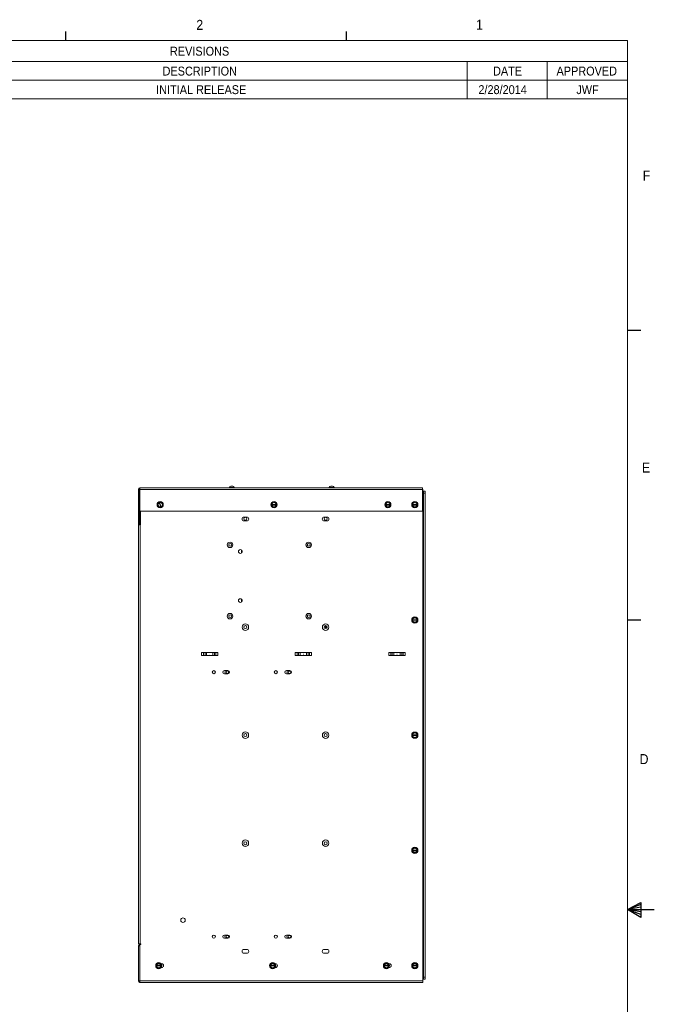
# Model space of a CAD drawing. Header units: inches. Extents: x 1 to 109, y 1 to 85.
# Tile 65 of 65: x 79 to 109, y 38 to 84. Entities that reach past the tile are written whole.
import ezdxf

# ---------------------------------------------------------------- set-up
doc = ezdxf.new("R2010")
doc.units = ezdxf.units.IN
doc.header["$MEASUREMENT"] = 0
doc.layers.add('FORMAT', color=7, linetype='Continuous')
doc.styles.add('SLDTEXTSTYLE0', font='GOTHIC.TTF', dxfattribs={"width": 0.913})

# ---------------------------------------------------------------- blocks, each defined once
blk = doc.blocks.new('SW_TABLEANNOTATION_0')
at = {"color": 0, "linetype": 'Continuous', "lineweight": 0, "ltscale": 5}
for p, q in [((0, 0), (0, -2.725)), ((40, 0), (0, 0)), ((40, -2.725), (40, 0)), ((0, -0.987), (40, -0.987)), ((3.75, -0.987), (3.75, -1.856)), ((7.5, -0.987), (7.5, -1.856)), ((32.5, -0.987), (32.5, -1.856)), ((36.25, -0.987), (36.25, -1.856)), ((0, -1.856), (40, -1.856)), ((3.75, -1.856), (3.75, -2.725)), ((7.5, -1.856), (7.5, -2.725)), ((32.5, -1.856), (32.5, -2.725)), ((36.25, -1.856), (36.25, -2.725)), ((0, -2.725), (40, -2.725))]:
    blk.add_line(p, q, dxfattribs=at)
at = {"color": 0, "linetype": 'Continuous', "lineweight": 0, "ltscale": 5, "attachment_point": 1, "style": 'SLDTEXTSTYLE0'}
for s, insert, char_height in [('REVISIONS', (18.617, -0.292), 0.4167), ('DCN', (1.258, -1.22), 0.4167), ('REV', (5.125, -1.22), 0.4167), ('DESCRIPTION', (18.273, -1.22), 0.41667), ('DATE', (33.714, -1.22), 0.4167), ('APPROVED', (36.681, -1.22), 0.4167), ('106469', (0.942, -2.089), 0.4167), ('A', (5.419, -2.089), 0.417), ('INITIAL RELEASE', (17.973, -2.089), 0.41667), ('2/28/2014', (33.031, -2.089), 0.4167), ('JWF', (37.608, -2.089), 0.4167)]:
    blk.add_mtext(s, dxfattribs=dict(at, insert=insert, char_height=char_height))

msp = doc.modelspace()

# ---------------------------------------------------------------- linework, layer by layer
at = {"color": 7, "linetype": 'Continuous', "lineweight": 15, "ltscale": 5}
for p, q in [((84.8073, 62.3208), (84.7575, 62.3208)), ((84.7575, 62.3208), (84.7575, 60.6783)), ((84.8073, 62.3208), (84.8073, 60.6783)), ((84.8315, 62.3948), (98.0366, 62.3948)), ((84.8315, 62.3907), (84.8315, 62.3948)), ((84.8315, 62.3208), (84.8315, 62.3907)), ((84.8315, 61.3033), (84.8315, 62.3208)), ((98.0366, 62.3208), (84.8315, 62.3208)), ((88.9343, 62.3956), (88.9343, 62.3948)), ((89.314, 62.3956), (88.9343, 62.3956)), ((89.2393, 62.4094), (89.009, 62.4094)), ((89.0818, 62.4698), (89.1665, 62.4698)), ((89.314, 62.3956), (89.314, 62.3948)), ((93.601, 62.3956), (93.601, 62.3948)), ((93.9806, 62.3956), (93.601, 62.3956)), ((93.9059, 62.4094), (93.6757, 62.4094)), ((93.7484, 62.4698), (93.8332, 62.4698)), ((93.9806, 62.3956), (93.9806, 62.3948)), ((98.0366, 62.3948), (98.0366, 62.3208)), ((98.0366, 62.3331), (98.0491, 62.3331)), ((98.0366, 62.3208), (98.0366, 61.3033)), ((98.0491, 62.3331), (98.0491, 39.3498)), ((98.0656, 62.2352), (98.0491, 62.2352)), ((98.0656, 62.2352), (98.0656, 39.4311)), ((98.0822, 62.2352), (98.0656, 62.2352)), ((98.0822, 62.2352), (98.157, 62.2352)), ((98.0822, 62.1519), (98.0822, 62.2352)), ((98.157, 62.1519), (98.0822, 62.1519)), ((98.0822, 39.5144), (98.0822, 62.1519)), ((98.157, 62.2352), (98.157, 62.1519)), ((98.157, 39.5144), (98.157, 62.1519)), ((85.7489, 61.7052), (85.7248, 61.6953)), ((85.7251, 61.6945), (85.7248, 61.6953)), ((85.7251, 61.6945), (85.8041, 61.5035)), ((85.7489, 61.7052), (85.7749, 61.716)), ((85.7489, 61.7052), (85.7492, 61.7045)), ((85.8281, 61.5134), (85.7492, 61.7045)), ((85.8075, 61.7116), (85.8401, 61.6865)), ((85.8401, 61.6865), (85.8728, 61.6615)), ((91.0081, 61.6736), (91.0437, 61.6942)), ((91.0437, 61.6942), (91.0794, 61.7148)), ((91.1123, 61.7148), (91.1479, 61.6942)), ((91.1479, 61.6942), (91.1835, 61.6736)), ((96.3273, 61.6736), (96.3629, 61.6942)), ((96.3629, 61.6942), (96.3985, 61.7148)), ((96.4314, 61.7148), (96.4671, 61.6942)), ((96.4671, 61.6942), (96.5027, 61.6736)), ((97.5864, 61.6736), (97.6221, 61.6942)), ((97.6221, 61.6942), (97.6577, 61.7148)), ((97.6906, 61.7148), (97.7262, 61.6942)), ((97.7262, 61.6942), (97.7619, 61.6736)), ((98.0366, 61.3033), (84.8315, 61.3033)), ((84.8616, 60.6665), (84.8616, 61.3033)), ((85.668, 61.5769), (85.6734, 61.6177)), ((85.6734, 61.6177), (85.6788, 61.6584)), ((85.7132, 61.5214), (85.6805, 61.5465)), ((85.7458, 61.4963), (85.7132, 61.5214)), ((85.8044, 61.5027), (85.8041, 61.5035)), ((85.8044, 61.5027), (85.8285, 61.5127)), ((85.8281, 61.5134), (85.8285, 61.5127)), ((85.8544, 61.5234), (85.8285, 61.5127)), ((85.8799, 61.5903), (85.8745, 61.5495)), ((85.8853, 61.6311), (85.8799, 61.5903)), ((90.9916, 61.617), (90.9925, 61.617)), ((90.9916, 61.617), (90.9916, 61.5909)), ((90.9916, 61.5628), (90.9916, 61.5909)), ((90.9925, 61.5909), (90.9916, 61.5909)), ((91.1992, 61.617), (90.9925, 61.617)), ((90.9925, 61.5909), (91.1992, 61.5909)), ((91.0437, 61.5138), (91.0081, 61.5343)), ((91.0794, 61.4932), (91.0437, 61.5138)), ((91.1479, 61.5138), (91.1123, 61.4932)), ((91.1835, 61.5343), (91.1479, 61.5138)), ((91.1992, 61.617), (91.2, 61.617)), ((91.2, 61.5909), (91.1992, 61.5909)), ((91.2, 61.5909), (91.2, 61.617)), ((91.2, 61.5909), (91.2, 61.5628)), ((96.3108, 61.617), (96.3116, 61.617)), ((96.3108, 61.617), (96.3108, 61.5909)), ((96.3108, 61.5628), (96.3108, 61.5909)), ((96.3116, 61.5909), (96.3108, 61.5909)), ((96.5183, 61.617), (96.3116, 61.617)), ((96.3116, 61.5909), (96.5183, 61.5909)), ((96.3629, 61.5138), (96.3273, 61.5343)), ((96.3985, 61.4932), (96.3629, 61.5138)), ((96.4671, 61.5138), (96.4314, 61.4932)), ((96.5027, 61.5343), (96.4671, 61.5138)), ((96.5183, 61.617), (96.5191, 61.617)), ((96.5191, 61.5909), (96.5183, 61.5909)), ((96.5191, 61.5909), (96.5191, 61.617)), ((96.5191, 61.5909), (96.5191, 61.5628)), ((97.57, 61.617), (97.5708, 61.617)), ((97.57, 61.617), (97.57, 61.5909)), ((97.57, 61.5628), (97.57, 61.5909)), ((97.5708, 61.5909), (97.57, 61.5909)), ((97.7775, 61.617), (97.5708, 61.617)), ((97.5708, 61.5909), (97.7775, 61.5909)), ((97.6221, 61.5138), (97.5864, 61.5343)), ((97.6577, 61.4932), (97.6221, 61.5138)), ((97.7262, 61.5138), (97.6906, 61.4932)), ((97.7619, 61.5343), (97.7262, 61.5138)), ((97.7775, 61.617), (97.7783, 61.617)), ((97.7783, 61.5909), (97.7775, 61.5909)), ((97.7783, 61.5909), (97.7783, 61.617)), ((97.7783, 61.5909), (97.7783, 61.5628)), ((89.8231, 61.0281), (89.6923, 61.0281)), ((89.6923, 60.8465), (89.8231, 60.8465)), ((89.7563, 61.0197), (89.7445, 61.0187)), ((89.7591, 61.0196), (89.7563, 61.0197)), ((93.5731, 61.0281), (93.4423, 61.0281)), ((93.4423, 60.8465), (93.5731, 60.8465)), ((93.5063, 61.0197), (93.4945, 61.0187)), ((93.5091, 61.0196), (93.5063, 61.0197)), ((84.7575, 60.6783), (84.8073, 60.6783)), ((84.7577, 41.0784), (84.7577, 60.6665)), ((84.7577, 60.6665), (84.8366, 60.6665)), ((84.8315, 60.7281), (84.8315, 60.6783)), ((84.8315, 60.7281), (84.8616, 60.7281)), ((84.8315, 60.6783), (84.8616, 60.6783)), ((84.8366, 60.6665), (84.8366, 41.0784)), ((84.8616, 60.6665), (84.8366, 60.6665)), ((89.5806, 59.4851), (89.5806, 59.3478)), ((89.5984, 59.4655), (89.5984, 59.3674)), ((89.5806, 57.1934), (89.5806, 57.0562)), ((89.5984, 57.1739), (89.5984, 57.0757)), ((97.57, 56.2316), (97.5708, 56.2316)), ((97.57, 56.2316), (97.57, 56.2055)), ((97.57, 56.1774), (97.57, 56.2055)), ((97.5708, 56.2055), (97.57, 56.2055)), ((97.7775, 56.2316), (97.5708, 56.2316)), ((97.5708, 56.2055), (97.7775, 56.2055)), ((97.5864, 56.2882), (97.6221, 56.3088)), ((97.6221, 56.1283), (97.5864, 56.1489)), ((97.6221, 56.3088), (97.6577, 56.3293)), ((97.6906, 56.3293), (97.7262, 56.3088)), ((97.7262, 56.3088), (97.7619, 56.2882)), ((97.7619, 56.1489), (97.7262, 56.1283)), ((97.7775, 56.2316), (97.7783, 56.2316)), ((97.7783, 56.2055), (97.7775, 56.2055)), ((97.7783, 56.2055), (97.7783, 56.2316)), ((97.7783, 56.2055), (97.7783, 56.1774)), ((93.4994, 55.8156), (93.4994, 55.9557)), ((93.5475, 55.9439), (93.5475, 55.8274)), ((97.6577, 56.1078), (97.6221, 56.1283)), ((97.7262, 56.1283), (97.6906, 56.1078)), ((87.706, 54.6898), (87.706, 54.5598)), ((88.4761, 54.6898), (87.706, 54.6898)), ((88.4761, 54.5598), (87.706, 54.5598)), ((87.8019, 54.5598), (87.8019, 54.6898)), ((87.8709, 54.6898), (87.8709, 54.5598)), ((87.947, 54.5598), (87.947, 54.6898)), ((88.2352, 54.6898), (88.2352, 54.5598)), ((88.3112, 54.5598), (88.3112, 54.6898)), ((88.3802, 54.6898), (88.3802, 54.5598)), ((88.4761, 54.5598), (88.4761, 54.6898)), ((92.081, 54.6898), (92.081, 54.5598)), ((92.8511, 54.6898), (92.081, 54.6898)), ((92.8511, 54.5598), (92.081, 54.5598)), ((92.1769, 54.5598), (92.1769, 54.6898)), ((92.2459, 54.6898), (92.2459, 54.5598)), ((92.322, 54.5598), (92.322, 54.6898)), ((92.6102, 54.6898), (92.6102, 54.5598)), ((92.6862, 54.5598), (92.6862, 54.6898)), ((92.7552, 54.6898), (92.7552, 54.5598)), ((92.8511, 54.5598), (92.8511, 54.6898)), ((96.456, 54.6898), (96.456, 54.5598)), ((97.2261, 54.6898), (96.456, 54.6898)), ((97.2261, 54.5598), (96.456, 54.5598)), ((96.5519, 54.5598), (96.5519, 54.6898)), ((96.6209, 54.6898), (96.6209, 54.5598)), ((96.697, 54.5598), (96.697, 54.6898)), ((96.9852, 54.6898), (96.9852, 54.5598)), ((97.0612, 54.5598), (97.0612, 54.6898)), ((97.1302, 54.6898), (97.1302, 54.5598)), ((97.2261, 54.5598), (97.2261, 54.6898)), ((88.9406, 53.8521), (88.7739, 53.8521)), ((91.8406, 53.8521), (91.6739, 53.8521)), ((88.7739, 53.7046), (88.9406, 53.7046)), ((91.6739, 53.7046), (91.8406, 53.7046)), ((97.57, 50.8462), (97.5708, 50.8462)), ((97.57, 50.8462), (97.57, 50.8201)), ((97.57, 50.792), (97.57, 50.8201)), ((97.5708, 50.8201), (97.57, 50.8201)), ((97.7775, 50.8462), (97.5708, 50.8462)), ((97.5708, 50.8201), (97.7775, 50.8201)), ((97.5864, 50.9028), (97.6221, 50.9233)), ((97.6221, 50.7429), (97.5864, 50.7635)), ((97.6221, 50.9233), (97.6577, 50.9439)), ((97.6577, 50.7223), (97.6221, 50.7429)), ((97.6906, 50.9439), (97.7262, 50.9233)), ((97.7262, 50.7429), (97.6906, 50.7223)), ((97.7262, 50.9233), (97.7619, 50.9028)), ((97.7619, 50.7635), (97.7262, 50.7429)), ((97.7775, 50.8462), (97.7783, 50.8462)), ((97.7783, 50.8201), (97.7775, 50.8201)), ((97.7783, 50.8201), (97.7783, 50.8462)), ((97.7783, 50.8201), (97.7783, 50.792)), ((97.57, 45.4607), (97.5708, 45.4607)), ((97.57, 45.4607), (97.57, 45.4347)), ((97.57, 45.4066), (97.57, 45.4347)), ((97.5708, 45.4347), (97.57, 45.4347)), ((97.7775, 45.4607), (97.5708, 45.4607)), ((97.5708, 45.4347), (97.7775, 45.4347)), ((97.5864, 45.5174), (97.6221, 45.5379)), ((97.6221, 45.3575), (97.5864, 45.3781)), ((97.6221, 45.5379), (97.6577, 45.5585)), ((97.6577, 45.3369), (97.6221, 45.3575)), ((97.6906, 45.5585), (97.7262, 45.5379)), ((97.7262, 45.3575), (97.6906, 45.3369)), ((97.7262, 45.5379), (97.7619, 45.5174)), ((97.7619, 45.3781), (97.7262, 45.3575)), ((97.7775, 45.4607), (97.7783, 45.4607)), ((97.7783, 45.4347), (97.7775, 45.4347)), ((97.7783, 45.4347), (97.7783, 45.4607)), ((97.7783, 45.4347), (97.7783, 45.4066)), ((88.9406, 41.4896), (88.7739, 41.4896)), ((91.8406, 41.4896), (91.6739, 41.4896)), ((84.8366, 41.0784), (84.7577, 41.0784)), ((84.82, 40.9831), (84.7577, 40.9831)), ((84.7577, 40.9831), (84.7577, 39.3498)), ((84.82, 39.3498), (84.82, 41.0473)), ((84.8678, 41.0473), (84.82, 41.0473)), ((84.8678, 41.0784), (84.8366, 41.0784)), ((84.8678, 41.062), (84.8366, 41.062)), ((84.8678, 41.0784), (84.8678, 41.0473)), ((88.7739, 41.3421), (88.9406, 41.3421)), ((91.6739, 41.3421), (91.8406, 41.3421)), ((89.8231, 40.8198), (89.6923, 40.8198)), ((89.6923, 40.6381), (89.8231, 40.6381)), ((93.5731, 40.8198), (93.4423, 40.8198)), ((93.4423, 40.6381), (93.5731, 40.6381)), ((85.6068, 40.0753), (85.6076, 40.0753)), ((85.6068, 40.0753), (85.6068, 40.0493)), ((85.6068, 40.0212), (85.6068, 40.0493)), ((85.6076, 40.0493), (85.6068, 40.0493)), ((85.8143, 40.0753), (85.6076, 40.0753)), ((85.6076, 40.0493), (85.8143, 40.0493)), ((85.6233, 40.1319), (85.6589, 40.1525)), ((85.6589, 40.1525), (85.6945, 40.1731)), ((85.7274, 40.1731), (85.7631, 40.1525)), ((85.7631, 40.1525), (85.7987, 40.1319)), ((85.8143, 40.0753), (85.8151, 40.0753)), ((85.8151, 40.0493), (85.8143, 40.0493)), ((85.8151, 40.0493), (85.8151, 40.0753)), ((85.8151, 40.0493), (85.8151, 40.0212)), ((85.8418, 40.1531), (85.824, 40.1531)), ((90.926, 40.0753), (90.9268, 40.0753)), ((90.926, 40.0753), (90.926, 40.0493)), ((90.926, 40.0212), (90.926, 40.0493)), ((90.9268, 40.0493), (90.926, 40.0493)), ((91.1335, 40.0753), (90.9268, 40.0753)), ((90.9268, 40.0493), (91.1335, 40.0493)), ((90.9424, 40.1319), (90.9781, 40.1525)), ((90.9781, 40.1525), (91.0137, 40.1731)), ((91.0466, 40.1731), (91.0822, 40.1525)), ((91.0822, 40.1525), (91.1179, 40.1319)), ((91.1335, 40.0753), (91.1343, 40.0753)), ((91.1343, 40.0493), (91.1335, 40.0493)), ((91.1343, 40.0493), (91.1343, 40.0753)), ((91.1343, 40.0493), (91.1343, 40.0212)), ((91.161, 40.1531), (91.1432, 40.1531)), ((96.2451, 40.0753), (96.246, 40.0753)), ((96.2451, 40.0753), (96.2451, 40.0493)), ((96.2451, 40.0212), (96.2451, 40.0493)), ((96.246, 40.0493), (96.2451, 40.0493)), ((96.4527, 40.0753), (96.246, 40.0753)), ((96.246, 40.0493), (96.4527, 40.0493)), ((96.2616, 40.1319), (96.2972, 40.1525)), ((96.2972, 40.1525), (96.3329, 40.1731)), ((96.3658, 40.1731), (96.4014, 40.1525)), ((96.4014, 40.1525), (96.437, 40.1319)), ((96.4527, 40.0753), (96.4535, 40.0753)), ((96.4535, 40.0493), (96.4527, 40.0493)), ((96.4535, 40.0493), (96.4535, 40.0753)), ((96.4535, 40.0493), (96.4535, 40.0212)), ((96.4801, 40.1531), (96.4623, 40.1531)), ((97.57, 40.0753), (97.5708, 40.0753)), ((97.57, 40.0753), (97.57, 40.0493)), ((97.57, 40.0212), (97.57, 40.0493)), ((97.5708, 40.0493), (97.57, 40.0493)), ((97.7775, 40.0753), (97.5708, 40.0753)), ((97.5708, 40.0493), (97.7775, 40.0493)), ((97.5864, 40.1319), (97.6221, 40.1525)), ((97.6221, 40.1525), (97.6577, 40.1731)), ((97.6906, 40.1731), (97.7262, 40.1525)), ((97.7262, 40.1525), (97.7619, 40.1319)), ((97.7775, 40.0753), (97.7783, 40.0753)), ((97.7783, 40.0493), (97.7775, 40.0493)), ((97.7783, 40.0493), (97.7783, 40.0753)), ((97.7783, 40.0493), (97.7783, 40.0212)), ((85.6589, 39.9721), (85.6233, 39.9927)), ((85.6945, 39.9515), (85.6589, 39.9721)), ((85.7631, 39.9721), (85.7274, 39.9515)), ((85.7987, 39.9927), (85.7631, 39.9721)), ((85.824, 39.9715), (85.8418, 39.9715)), ((90.9781, 39.9721), (90.9424, 39.9927)), ((91.0137, 39.9515), (90.9781, 39.9721)), ((91.0822, 39.9721), (91.0466, 39.9515)), ((91.1179, 39.9927), (91.0822, 39.9721)), ((91.1432, 39.9715), (91.161, 39.9715)), ((96.2972, 39.9721), (96.2616, 39.9927)), ((96.3329, 39.9515), (96.2972, 39.9721)), ((96.4014, 39.9721), (96.3658, 39.9515)), ((96.437, 39.9927), (96.4014, 39.9721)), ((96.4623, 39.9715), (96.4801, 39.9715)), ((97.6221, 39.9721), (97.5864, 39.9927)), ((97.6577, 39.9515), (97.6221, 39.9721)), ((97.7262, 39.9721), (97.6906, 39.9515)), ((97.7619, 39.9927), (97.7262, 39.9721)), ((84.82, 39.3498), (84.7577, 39.3498)), ((84.82, 39.3498), (98.0491, 39.3498)), ((84.82, 39.2709), (84.82, 39.3498)), ((84.82, 39.2709), (84.8366, 39.2709)), ((98.0491, 39.2709), (84.8366, 39.2709)), ((98.0656, 39.4311), (98.0491, 39.4311)), ((98.0491, 39.3498), (98.0491, 39.2709)), ((98.0656, 39.4311), (98.0822, 39.4311)), ((98.0822, 39.5144), (98.157, 39.5144)), ((98.0822, 39.4311), (98.0822, 39.5144)), ((98.157, 39.4311), (98.0822, 39.4311)), ((98.157, 39.5144), (98.157, 39.4311))]:
    msp.add_line(p, q, dxfattribs=at)
at = {"color": 8, "linetype": 'Continuous', "lineweight": 15, "ltscale": 5}
msp.add_line((84.8366, 41.0473), (84.8366, 41.062), dxfattribs=at)
at = {"color": 7, "linetype": 'Continuous', "lineweight": 15, "ltscale": 5, "flags": 128}
for points in [[(89.6872, 60.9631), (89.686, 60.9544), (89.6858, 60.9492)], [(89.7445, 60.8796), (89.7458, 60.8794), (89.7591, 60.8786)], [(93.4372, 60.9631), (93.436, 60.9544), (93.4358, 60.9492)], [(93.4945, 60.8796), (93.4958, 60.8794), (93.5091, 60.8786)], [(84.8073, 60.6824), (84.817, 60.6797), (84.8315, 60.6783)]]:
    msp.add_lwpolyline(points, dxfattribs=at)
at = {"color": 7, "linetype": 'Continuous', "lineweight": 15, "ltscale": 25}
for centre, radius in [((85.7766, 61.604), 0.145), ((91.0958, 61.604), 0.145), ((96.415, 61.604), 0.145), ((97.6741, 61.604), 0.145), ((89.7563, 60.9491), 0.0705), ((93.5063, 60.9491), 0.0705), ((89.0411, 59.729), 0.1279), ((92.7161, 59.729), 0.1279), ((89.0411, 59.729), 0.0646), ((89.5244, 59.4165), 0.0888), ((92.7161, 59.729), 0.0646), ((89.5244, 57.1248), 0.0888), ((89.0411, 56.3956), 0.1279), ((89.0411, 56.3956), 0.0646), ((92.7161, 56.3956), 0.1279), ((92.7161, 56.3956), 0.0646), ((97.6741, 56.2185), 0.145), ((89.7577, 55.8856), 0.1526), ((89.7577, 55.8856), 0.0705), ((93.5077, 55.8856), 0.1526), ((93.5077, 55.8856), 0.0705), ((88.0911, 54.6248), 0.00208), ((92.4661, 54.6248), 0.00208), ((96.8411, 54.6248), 0.00208), ((88.2822, 53.7784), 0.0737), ((91.1822, 53.7784), 0.0737), ((88.9179, 53.779), 0.0567), ((91.8179, 53.779), 0.0567), ((89.7577, 50.834), 0.1526), ((89.7577, 50.834), 0.0705), ((93.5077, 50.834), 0.1526), ((93.5077, 50.834), 0.0705), ((97.6741, 50.8331), 0.145), ((89.7577, 45.7823), 0.1526), ((89.7577, 45.7823), 0.0705), ((93.5077, 45.7823), 0.1526), ((93.5077, 45.7823), 0.0705), ((97.6741, 45.4477), 0.145), ((86.8411, 42.1875), 0.1067), ((88.2822, 41.4159), 0.0738), ((88.9179, 41.4165), 0.0567), ((91.1822, 41.4159), 0.0738), ((91.8179, 41.4165), 0.0567), ((85.711, 40.0623), 0.145), ((91.0301, 40.0623), 0.145), ((96.3493, 40.0623), 0.145), ((97.6741, 40.0623), 0.145)]:
    msp.add_circle(centre, radius, dxfattribs=at)
for centre, radius, start, end in [((84.8315, 62.3208), 0.074, 90, 180), ((84.8315, 62.3208), 0.0242, 90, 180), ((88.9925, 62.4125), 0.0168, 270, 349.42711), ((89.0818, 62.3958), 0.074, 90, 169.42711), ((89.1665, 62.3958), 0.074, 10.57289, 90), ((89.2558, 62.4125), 0.0168, 190.57289, 270), ((93.6591, 62.4125), 0.0168, 270, 349.42711), ((93.7484, 62.3958), 0.074, 90, 169.42711), ((93.8332, 62.3958), 0.074, 10.57289, 90), ((93.9225, 62.4125), 0.0168, 190.57289, 270), ((85.7766, 61.604), 0.1042, 119.62904, 172.44828), ((85.7766, 61.604), 0.112, 134.0029, 150.89366), ((85.7766, 61.604), 0.1042, 52.44828, 105.26753), ((85.7766, 61.604), 0.112, 74.0029, 90.89366), ((85.7766, 61.604), 0.1042, 352.44828, 52.44828), ((91.0958, 61.604), 0.112, 141.55462, 158.44538), ((91.0958, 61.604), 0.1042, 120, 172.81924), ((91.0958, 61.604), 0.1042, 60, 120), ((91.0958, 61.604), 0.112, 81.55462, 98.44538), ((91.0958, 61.604), 0.1042, 7.18076, 60), ((91.0958, 61.604), 0.112, 21.55462, 38.44538), ((96.415, 61.604), 0.112, 141.55462, 158.44538), ((96.415, 61.604), 0.1042, 120, 172.81924), ((96.415, 61.604), 0.1042, 60, 120), ((96.415, 61.604), 0.112, 81.55462, 98.44538), ((96.415, 61.604), 0.1042, 7.18076, 60), ((96.415, 61.604), 0.112, 21.55462, 38.44538), ((97.6741, 61.604), 0.112, 141.55462, 158.44538), ((97.6741, 61.604), 0.1042, 120, 172.81924), ((97.6741, 61.604), 0.1042, 60, 120), ((97.6741, 61.604), 0.112, 81.55462, 98.44538), ((97.6741, 61.604), 0.1042, 7.18076, 60), ((97.6741, 61.604), 0.112, 21.55462, 38.44538), ((85.7766, 61.604), 0.112, 194.0029, 210.89366), ((85.7766, 61.604), 0.1042, 172.44828, 232.44828), ((85.7766, 61.604), 0.1042, 232.44828, 285.26753), ((85.7766, 61.604), 0.112, 254.0029, 270.89366), ((85.7766, 61.604), 0.1042, 299.62904, 352.44828), ((85.7766, 61.604), 0.112, 314.0029, 330.89366), ((85.7766, 61.604), 0.112, 14.0029, 30.89366), ((91.0958, 61.604), 0.112, 201.55462, 218.44538), ((91.0958, 61.604), 0.1042, 187.18076, 240), ((91.0958, 61.604), 0.1042, 240, 300), ((91.0958, 61.604), 0.112, 261.55462, 278.44538), ((91.0958, 61.604), 0.1042, 300, 352.81924), ((91.0958, 61.604), 0.112, 321.55462, 338.44538), ((96.415, 61.604), 0.112, 201.55462, 218.44538), ((96.415, 61.604), 0.1042, 187.18076, 240), ((96.415, 61.604), 0.1042, 240, 300), ((96.415, 61.604), 0.112, 261.55462, 278.44538), ((96.415, 61.604), 0.1042, 300, 352.81924), ((96.415, 61.604), 0.112, 321.55462, 338.44538), ((97.6741, 61.604), 0.112, 201.55462, 218.44538), ((97.6741, 61.604), 0.1042, 187.18076, 240), ((97.6741, 61.604), 0.1042, 240, 300), ((97.6741, 61.604), 0.112, 261.55462, 278.44538), ((97.6741, 61.604), 0.1042, 300, 352.81924), ((97.6741, 61.604), 0.112, 321.55462, 338.44538), ((84.8315, 60.7523), 0.0242, 180, 270), ((89.6923, 60.9373), 0.0908, 90, 270), ((89.8231, 60.9373), 0.0908, 270, 90), ((93.4423, 60.9373), 0.0908, 90, 270), ((93.5731, 60.9373), 0.0908, 270, 90), ((97.6741, 56.2185), 0.112, 141.55462, 158.44538), ((97.6741, 56.2185), 0.112, 201.55462, 218.44538), ((97.6741, 56.2185), 0.1042, 120, 172.81924), ((97.6741, 56.2185), 0.1042, 187.18076, 240), ((97.6741, 56.2185), 0.1042, 60, 120), ((97.6741, 56.2185), 0.112, 81.55462, 98.44538), ((97.6741, 56.2185), 0.1042, 7.18076, 60), ((97.6741, 56.2185), 0.1042, 300, 352.81924), ((97.6741, 56.2185), 0.112, 21.55462, 38.44538), ((97.6741, 56.2185), 0.112, 321.55462, 338.44538), ((93.5077, 55.8856), 0.0705, 96.76106, 180), ((97.6741, 56.2185), 0.1042, 240, 300), ((97.6741, 56.2185), 0.112, 261.55462, 278.44538), ((88.7739, 53.7784), 0.0738, 90, 270), ((88.9179, 53.779), 0.1171, 141.32434, 219.41075), ((88.9179, 53.779), 0.1167, 141.16036, 219.5791), ((88.9406, 53.7784), 0.0738, 270, 90), ((91.6739, 53.7784), 0.0738, 90, 270), ((91.8179, 53.779), 0.1171, 141.32434, 219.41075), ((91.8179, 53.779), 0.1167, 141.16036, 219.5791), ((91.8406, 53.7784), 0.0738, 270, 90), ((91.84, 53.8956), 0.0738, 238.06903, 280.50823), ((97.6741, 50.8331), 0.112, 141.55462, 158.44538), ((97.6741, 50.8331), 0.112, 201.55462, 218.44538), ((97.6741, 50.8331), 0.1042, 120, 172.81924), ((97.6741, 50.8331), 0.1042, 187.18076, 240), ((97.6741, 50.8331), 0.1042, 60, 120), ((97.6741, 50.8331), 0.1042, 240, 300), ((97.6741, 50.8331), 0.112, 81.55462, 98.44538), ((97.6741, 50.8331), 0.112, 261.55462, 278.44538), ((97.6741, 50.8331), 0.1042, 7.18076, 60), ((97.6741, 50.8331), 0.1042, 300, 352.81924), ((97.6741, 50.8331), 0.112, 21.55462, 38.44538), ((97.6741, 50.8331), 0.112, 321.55462, 338.44538), ((97.6741, 45.4477), 0.112, 141.55462, 158.44538), ((97.6741, 45.4477), 0.112, 201.55462, 218.44538), ((97.6741, 45.4477), 0.1042, 120, 172.81924), ((97.6741, 45.4477), 0.1042, 187.18076, 240), ((97.6741, 45.4477), 0.1042, 60, 120), ((97.6741, 45.4477), 0.1042, 240, 300), ((97.6741, 45.4477), 0.112, 81.55462, 98.44538), ((97.6741, 45.4477), 0.112, 261.55462, 278.44538), ((97.6741, 45.4477), 0.1042, 7.18076, 60), ((97.6741, 45.4477), 0.1042, 300, 352.81924), ((97.6741, 45.4477), 0.112, 21.55462, 38.44538), ((97.6741, 45.4477), 0.112, 321.55462, 338.44538), ((88.7739, 41.4159), 0.0738, 90, 270), ((88.9179, 41.4165), 0.1171, 141.32434, 219.41075), ((88.9179, 41.4165), 0.1167, 141.16036, 219.5791), ((88.9406, 41.4159), 0.0738, 270, 90), ((91.6739, 41.4159), 0.0738, 90, 270), ((91.8179, 41.4165), 0.1171, 141.32434, 219.41075), ((91.8179, 41.4165), 0.1167, 141.16036, 219.5791), ((91.8406, 41.4159), 0.0738, 270, 90), ((84.8366, 40.9831), 0.0789, 90, 180), ((89.6923, 40.729), 0.0908, 90, 270), ((89.8231, 40.729), 0.0908, 270, 90), ((93.4423, 40.729), 0.0908, 90, 270), ((93.5731, 40.729), 0.0908, 270, 90), ((85.711, 40.0623), 0.112, 141.55462, 158.44538), ((85.711, 40.0623), 0.1042, 120, 172.81924), ((85.711, 40.0623), 0.1042, 187.18076, 240), ((85.711, 40.0623), 0.1042, 60, 120), ((85.711, 40.0623), 0.112, 81.55462, 98.44538), ((85.711, 40.0623), 0.1042, 7.18076, 60), ((85.711, 40.0623), 0.1042, 300, 352.81924), ((85.711, 40.0623), 0.112, 21.55462, 38.44538), ((85.8418, 40.0623), 0.0908, 270, 90), ((91.0301, 40.0623), 0.112, 141.55462, 158.44538), ((91.0301, 40.0623), 0.1042, 120, 172.81924), ((91.0301, 40.0623), 0.1042, 187.18076, 240), ((91.0301, 40.0623), 0.1042, 60, 120), ((91.0301, 40.0623), 0.112, 81.55462, 98.44538), ((91.0301, 40.0623), 0.1042, 7.18076, 60), ((91.0301, 40.0623), 0.1042, 300, 352.81924), ((91.0301, 40.0623), 0.112, 21.55462, 38.44538), ((91.161, 40.0623), 0.0908, 270, 90), ((96.3493, 40.0623), 0.112, 141.55462, 158.44538), ((96.3493, 40.0623), 0.1042, 120, 172.81924), ((96.3493, 40.0623), 0.1042, 187.18076, 240), ((96.3493, 40.0623), 0.1042, 60, 120), ((96.3493, 40.0623), 0.112, 81.55462, 98.44538), ((96.3493, 40.0623), 0.1042, 7.18076, 60), ((96.3493, 40.0623), 0.1042, 300, 352.81924), ((96.3493, 40.0623), 0.112, 21.55462, 38.44538), ((96.4801, 40.0623), 0.0908, 270, 90), ((97.6741, 40.0623), 0.112, 141.55462, 158.44538), ((97.6741, 40.0623), 0.1042, 120, 172.81924), ((97.6741, 40.0623), 0.1042, 187.18076, 240), ((97.6741, 40.0623), 0.1042, 60, 120), ((97.6741, 40.0623), 0.112, 81.55462, 98.44538), ((97.6741, 40.0623), 0.1042, 7.18076, 60), ((97.6741, 40.0623), 0.1042, 300, 352.81924), ((97.6741, 40.0623), 0.112, 21.55462, 38.44538), ((85.711, 40.0623), 0.112, 201.55462, 218.44538), ((85.711, 40.0623), 0.1042, 240, 300), ((85.711, 40.0623), 0.112, 261.55462, 278.44538), ((85.711, 40.0623), 0.112, 321.55462, 338.44538), ((91.0301, 40.0623), 0.112, 201.55462, 218.44538), ((91.0301, 40.0623), 0.1042, 240, 300), ((91.0301, 40.0623), 0.112, 261.55462, 278.44538), ((91.0301, 40.0623), 0.112, 321.55462, 338.44538), ((96.3493, 40.0623), 0.112, 201.55462, 218.44538), ((96.3493, 40.0623), 0.1042, 240, 300), ((96.3493, 40.0623), 0.112, 261.55462, 278.44538), ((96.3493, 40.0623), 0.112, 321.55462, 338.44538), ((97.6741, 40.0623), 0.112, 201.55462, 218.44538), ((97.6741, 40.0623), 0.1042, 240, 300), ((97.6741, 40.0623), 0.112, 261.55462, 278.44538), ((97.6741, 40.0623), 0.112, 321.55462, 338.44538), ((84.8366, 39.3498), 0.0789, 180, 257.80771)]:
    msp.add_arc(centre, radius, start, end, dxfattribs=at)
at = {"color": 7, "linetype": 'Continuous', "lineweight": 15, "ltscale": 5}
for points, knots in [([(85.6988, 61.6845), (85.7003, 61.6851), (85.7089, 61.6887), (85.7176, 61.6923), (85.7248, 61.6953)], [0, 0, 0, 0, 0.16827458, 1, 1, 1, 1]), ([(85.8044, 61.5027), (85.7971, 61.4997), (85.7884, 61.4961), (85.7798, 61.4926), (85.7784, 61.492)], [0, 0, 0, 0, 0.83175147, 1, 1, 1, 1]), ([(90.9916, 61.617), (90.9916, 61.6248), (90.9916, 61.6342), (90.9916, 61.6435), (90.9916, 61.6451)], [0, 0, 0, 0, 0.8316912, 1, 1, 1, 1]), ([(91.2, 61.6451), (91.2, 61.6435), (91.2, 61.6342), (91.2, 61.6248), (91.2, 61.617)], [0, 0, 0, 0, 0.1683088, 1, 1, 1, 1]), ([(96.3108, 61.617), (96.3108, 61.6248), (96.3108, 61.6342), (96.3108, 61.6435), (96.3108, 61.6451)], [0, 0, 0, 0, 0.8316912, 1, 1, 1, 1]), ([(96.5191, 61.6451), (96.5191, 61.6435), (96.5191, 61.6342), (96.5191, 61.6248), (96.5191, 61.617)], [0, 0, 0, 0, 0.1683088, 1, 1, 1, 1]), ([(97.57, 61.617), (97.57, 61.6248), (97.57, 61.6342), (97.57, 61.6435), (97.57, 61.6451)], [0, 0, 0, 0, 0.8316912, 1, 1, 1, 1]), ([(97.7783, 61.6451), (97.7783, 61.6435), (97.7783, 61.6342), (97.7783, 61.6248), (97.7783, 61.617)], [0, 0, 0, 0, 0.1683088, 1, 1, 1, 1]), ([(97.57, 56.2316), (97.57, 56.2394), (97.57, 56.2488), (97.57, 56.2581), (97.57, 56.2597)], [0, 0, 0, 0, 0.8317253, 1, 1, 1, 1]), ([(97.7783, 56.2597), (97.7783, 56.2581), (97.7783, 56.2488), (97.7783, 56.2394), (97.7783, 56.2316)], [0, 0, 0, 0, 0.1682747, 1, 1, 1, 1]), ([(97.57, 50.8462), (97.57, 50.854), (97.57, 50.8634), (97.57, 50.8727), (97.57, 50.8743)], [0, 0, 0, 0, 0.8317225, 1, 1, 1, 1]), ([(97.7783, 50.8743), (97.7783, 50.8727), (97.7783, 50.8634), (97.7783, 50.854), (97.7783, 50.8462)], [0, 0, 0, 0, 0.1682775, 1, 1, 1, 1]), ([(97.57, 45.4607), (97.57, 45.4686), (97.57, 45.478), (97.57, 45.4873), (97.57, 45.4889)], [0, 0, 0, 0, 0.8317239, 1, 1, 1, 1]), ([(97.7783, 45.4889), (97.7783, 45.4873), (97.7783, 45.478), (97.7783, 45.4686), (97.7783, 45.4607)], [0, 0, 0, 0, 0.1682761, 1, 1, 1, 1]), ([(85.6068, 40.0753), (85.6068, 40.0832), (85.6068, 40.0926), (85.6068, 40.1019), (85.6068, 40.1034)], [0, 0, 0, 0, 0.8317253, 1, 1, 1, 1]), ([(85.8151, 40.1034), (85.8151, 40.1019), (85.8151, 40.0926), (85.8151, 40.0832), (85.8151, 40.0753)], [0, 0, 0, 0, 0.1682747, 1, 1, 1, 1]), ([(90.926, 40.0753), (90.926, 40.0832), (90.926, 40.0926), (90.926, 40.1019), (90.926, 40.1034)], [0, 0, 0, 0, 0.8317253, 1, 1, 1, 1]), ([(91.1343, 40.1034), (91.1343, 40.1019), (91.1343, 40.0926), (91.1343, 40.0832), (91.1343, 40.0753)], [0, 0, 0, 0, 0.1682747, 1, 1, 1, 1]), ([(96.2451, 40.0753), (96.2451, 40.0832), (96.2451, 40.0926), (96.2451, 40.1019), (96.2451, 40.1034)], [0, 0, 0, 0, 0.8317253, 1, 1, 1, 1]), ([(96.4535, 40.1034), (96.4535, 40.1019), (96.4535, 40.0926), (96.4535, 40.0832), (96.4535, 40.0753)], [0, 0, 0, 0, 0.1682747, 1, 1, 1, 1]), ([(97.57, 40.0753), (97.57, 40.0832), (97.57, 40.0926), (97.57, 40.1019), (97.57, 40.1034)], [0, 0, 0, 0, 0.8317253, 1, 1, 1, 1]), ([(97.7783, 40.1034), (97.7783, 40.1019), (97.7783, 40.0926), (97.7783, 40.0832), (97.7783, 40.0753)], [0, 0, 0, 0, 0.1682747, 1, 1, 1, 1])]:
    msp.add_open_spline(points, degree=3, knots=knots, dxfattribs=at)
at = {"layer": 'FORMAT', "lineweight": 0, "ltscale": 5}
for p in [(2.6144, 83.303), (107.6144, 2.053)]:
    msp.add_line(p, (107.6144, 83.303), dxfattribs=at)
at = {"layer": 'FORMAT', "ltscale": 5}
for p, q in [((81.3644, 83.303), (81.3644, 83.727)), ((94.4894, 83.303), (94.4894, 83.727)), ((107.6144, 69.758), (108.2394, 69.758)), ((107.6144, 56.218), (108.2394, 56.218)), ((107.6144, 42.678), (108.2344, 43.0057)), ((108.2344, 42.9134), (107.6144, 42.678)), ((108.2344, 43.0057), (108.2344, 42.3117)), ((108.2344, 42.7936), (107.6144, 42.678)), ((108.2344, 42.5818), (107.6144, 42.678)), ((108.2344, 42.4482), (107.6144, 42.678)), ((108.2344, 42.3117), (107.6144, 42.678)), ((107.6144, 42.678), (108.8644, 42.678))]:
    msp.add_line(p, q, dxfattribs=at)

# ---------------------------------------------------------------- block references
at = {"color": 7, "linetype": 'Continuous', "lineweight": 0, "ltscale": 5}
msp.add_blockref('SW_TABLEANNOTATION_0', (67.6144, 83.303), dxfattribs=at)

# ---------------------------------------------------------------- texts
at = {"layer": 'FORMAT', "color": 7, "ltscale": 5, "char_height": 0.4688, "attachment_point": 1, "style": 'SLDTEXTSTYLE0'}
for s, insert in [('2', (87.4642, 84.2673)), ('1', (100.5357, 84.276)), ('F', (108.3277, 77.2269)), ('E', (108.2844, 63.5754)), ('D', (108.1795, 49.9488))]:
    msp.add_mtext(s, dxfattribs=dict(at, insert=insert))

doc.saveas('drawing.dxf')
